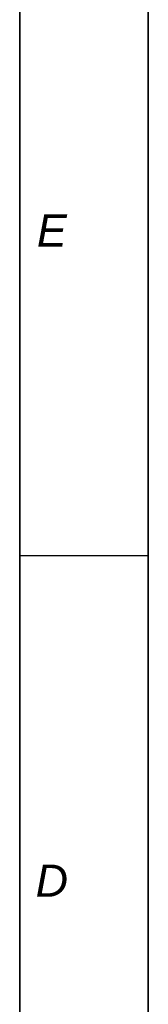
# Model space of a CAD drawing. Extents: x 0 to 594, y 0 to 420.
# Tile 58 of 93: x 586 to 594, y 142 to 203. Entities that reach past the tile are written whole.
import ezdxf

# ---------------------------------------------------------------- set-up
doc = ezdxf.new("R2010")
doc.units = 0
doc.header["$LTSCALE"] = 32.67
doc.layers.get('0').update_dxf_attribs({"linetype": 'CONTINUOUS'})
doc.layers.add('7_ALL_NOTE', color=7, linetype='CONTINUOUS')
doc.styles.add('TEXTSTYLE_4', font='ariali.ttf')

msp = doc.modelspace()

# ---------------------------------------------------------------- linework, layer by layer
at = {"color": 7, "linetype": 'CONTINUOUS'}
for p, q in [((594, 0), (594, 420)), ((586, 8), (586, 412))]:
    msp.add_line(p, q, dxfattribs=at)
at = {"color": 2, "linetype": 'CONTINUOUS'}
for p, q in [((586, 412), (586, 8)), ((594, 412), (594, 8)), ((586, 169.6), (594, 169.6))]:
    msp.add_line(p, q, dxfattribs=at)

# ---------------------------------------------------------------- texts
at = {"layer": '7_ALL_NOTE', "color": 1, "linetype": 'CONTINUOUS', "char_height": 2, "attachment_point": 2, "style": 'TEXTSTYLE_4'}
for s, insert, width in [('E', (588, 190.8), 1.98513), ('D', (588, 150.4), 2.01487)]:
    msp.add_mtext(s, dxfattribs=dict(at, insert=insert, width=width))

doc.saveas('drawing.dxf')
